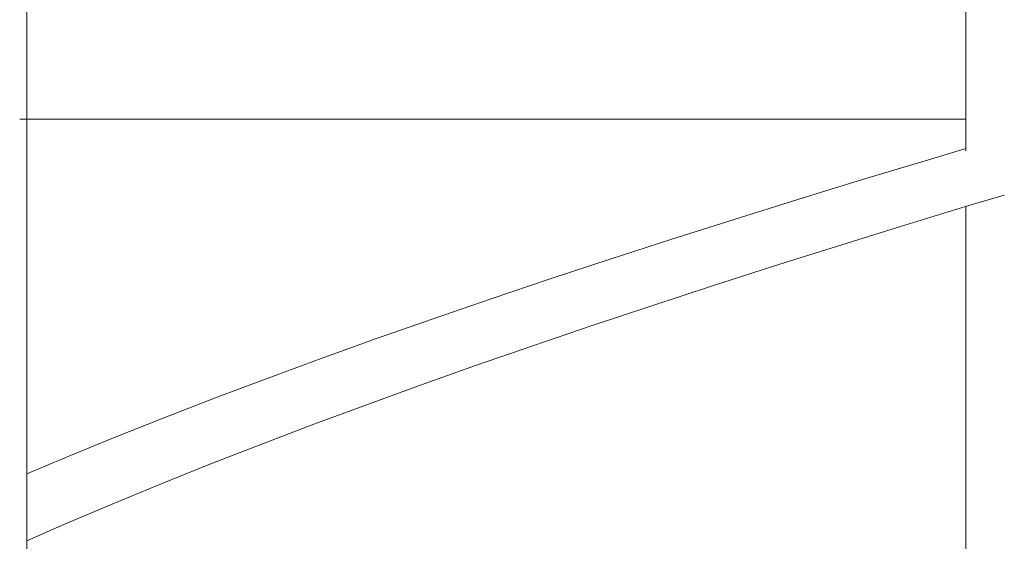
# Model space of a CAD drawing. Header units: millimetres. Extents: x 16408 to 141596, y -21057 to 26364.
# Tile 44 of 115: x 29241 to 29649, y 3662 to 3878. Entities that reach past the tile are written whole.
import ezdxf

# ---------------------------------------------------------------- set-up
doc = ezdxf.new("R2010")
doc.units = ezdxf.units.MM
doc.header["$MEASUREMENT"] = 0
doc.linetypes.add('Wipeout_Contour', pattern=[1000, 0, -1000])
doc.layers.add('0_Nr_pióra__103', color=7, linetype='Continuous', lineweight=5)
doc.layers.add('inw_schody zewnętrzne_Nr_pióra__103', color=7, linetype='Continuous', lineweight=5)

msp = doc.modelspace()

# ---------------------------------------------------------------- linework, layer by layer
at = {"layer": '0_Nr_pióra__103', "color": 7, "linetype": 'Continuous', "lineweight": 5}
for p, q in [((29244.23, 3353.4), (29244.23, 3889.34)), ((29298.82, 3684.99), (29319.3, 3693.21)), ((29278.91, 3676.76), (29298.82, 3684.99)), ((29259.57, 3668.53), (29278.91, 3676.76)), ((29244.23, 3661.8), (29259.57, 3668.53))]:
    msp.add_line(p, q, dxfattribs=at)
at = {"layer": 'inw_schody zewnętrzne_Nr_pióra__103', "color": 7, "linetype": 'Continuous', "lineweight": 5}
for p, q in [((29375.68, 3836.43), (29241.3, 3836.43)), ((29514.85, 3836.43), (29375.68, 3836.43)), ((29632.85, 3836.43), (29514.85, 3836.43))]:
    msp.add_line(p, q, dxfattribs=at)

# ---------------------------------------------------------------- wipeouts: each hides what was drawn before it
at = {"color": 254, "linetype": 'Wipeout_Contour', "lineweight": 0, "ltscale": 88530.095407}
msp.add_wipeout([(29295.89, 3704.4), (29259.95, 3696.17), (29276.06, 3696.17)], dxfattribs=at)

# ---------------------------------------------------------------- next in the draw order: wipeouts: each hides what was drawn before it
at = {"color": 254, "linetype": 'Wipeout_Contour', "lineweight": 0, "ltscale": 88535.10039}
msp.add_wipeout([(29280.05, 3704.4), (29259.95, 3696.17), (29295.89, 3704.4)], dxfattribs=at)

# ---------------------------------------------------------------- next in the draw order: linework, layer by layer
at = {"layer": '0_Nr_pióra__103', "color": 7, "linetype": 'Continuous', "lineweight": 5}
msp.add_line((29244.23, 3689.54), (29259.95, 3696.17), dxfattribs=at)

# ---------------------------------------------------------------- next in the draw order: wipeouts: each hides what was drawn before it
at = {"color": 254, "linetype": 'Wipeout_Contour', "lineweight": 0, "ltscale": 88593.048522}
msp.add_wipeout([(29280.05, 3704.4), (29295.89, 3704.4), (29316.29, 3712.63)], dxfattribs=at)

# ---------------------------------------------------------------- next in the draw order: wipeouts: each hides what was drawn before it
at = {"color": 254, "linetype": 'Wipeout_Contour', "lineweight": 0, "ltscale": 88598.868695}
msp.add_wipeout([(29280.05, 3704.4), (29316.29, 3712.63), (29300.72, 3712.63)], dxfattribs=at)

# ---------------------------------------------------------------- next in the draw order: linework, layer by layer
at = {"layer": '0_Nr_pióra__103', "color": 7, "linetype": 'Continuous', "lineweight": 5}
msp.add_line((29259.95, 3696.17), (29280.05, 3704.4), dxfattribs=at)

# ---------------------------------------------------------------- next in the draw order: wipeouts: each hides what was drawn before it
at = {"color": 254, "linetype": 'Wipeout_Contour', "lineweight": 0, "ltscale": 88657.704298}
msp.add_wipeout([(29300.72, 3712.63), (29316.29, 3712.63), (29337.25, 3720.85)], dxfattribs=at)

# ---------------------------------------------------------------- next in the draw order: wipeouts: each hides what was drawn before it
at = {"color": 254, "linetype": 'Wipeout_Contour', "lineweight": 0, "ltscale": 88664.337675}
msp.add_wipeout([(29300.72, 3712.63), (29337.25, 3720.85), (29321.96, 3720.85)], dxfattribs=at)

# ---------------------------------------------------------------- next in the draw order: linework, layer by layer
at = {"layer": '0_Nr_pióra__103', "color": 7, "linetype": 'Continuous', "lineweight": 5}
msp.add_line((29280.05, 3704.4), (29300.72, 3712.63), dxfattribs=at)

# ---------------------------------------------------------------- next in the draw order: wipeouts: each hides what was drawn before it
at = {"color": 254, "linetype": 'Wipeout_Contour', "lineweight": 0, "ltscale": 88695.249064}
msp.add_wipeout([(29316.29, 3712.63), (29340.35, 3701.44), (29337.25, 3720.85)], dxfattribs=at)

# ---------------------------------------------------------------- next in the draw order: wipeouts: each hides what was drawn before it
at = {"color": 254, "linetype": 'Wipeout_Contour', "lineweight": 0, "ltscale": 88724.033255}
msp.add_wipeout([(29321.96, 3720.85), (29337.25, 3720.85), (29358.77, 3729.08)], dxfattribs=at)

# ---------------------------------------------------------------- next in the draw order: wipeouts: each hides what was drawn before it
at = {"color": 254, "linetype": 'Wipeout_Contour', "lineweight": 0, "ltscale": 88731.477425}
msp.add_wipeout([(29321.96, 3720.85), (29358.77, 3729.08), (29343.76, 3729.08)], dxfattribs=at)

# ---------------------------------------------------------------- next in the draw order: linework, layer by layer
at = {"layer": '0_Nr_pióra__103', "color": 7, "linetype": 'Continuous', "lineweight": 5}
msp.add_line((29300.72, 3712.63), (29321.96, 3720.85), dxfattribs=at)

# ---------------------------------------------------------------- next in the draw order: wipeouts: each hides what was drawn before it
at = {"color": 254, "linetype": 'Wipeout_Contour', "lineweight": 0, "ltscale": 88740.893325}
msp.add_wipeout([(29337.25, 3720.85), (29340.35, 3701.44), (29361.94, 3709.66)], dxfattribs=at)

# ---------------------------------------------------------------- next in the draw order: linework, layer by layer
at = {"layer": '0_Nr_pióra__103', "color": 7, "linetype": 'Continuous', "lineweight": 5}
msp.add_line((29319.3, 3693.21), (29340.35, 3701.44), dxfattribs=at)

# ---------------------------------------------------------------- next in the draw order: wipeouts: each hides what was drawn before it
at = {"color": 254, "linetype": 'Wipeout_Contour', "lineweight": 0, "ltscale": 88761.915256}
msp.add_wipeout([(29337.25, 3720.85), (29361.94, 3709.66), (29358.77, 3729.08)], dxfattribs=at)

# ---------------------------------------------------------------- next in the draw order: wipeouts: each hides what was drawn before it
at = {"color": 254, "linetype": 'Wipeout_Contour', "lineweight": 0, "ltscale": 88792.005121}
msp.add_wipeout([(29343.76, 3729.08), (29358.77, 3729.08), (29380.82, 3737.3)], dxfattribs=at)

# ---------------------------------------------------------------- next in the draw order: wipeouts: each hides what was drawn before it
at = {"color": 254, "linetype": 'Wipeout_Contour', "lineweight": 0, "ltscale": 88800.257249}
msp.add_wipeout([(29343.76, 3729.08), (29380.82, 3737.3), (29366.11, 3737.3)], dxfattribs=at)

# ---------------------------------------------------------------- next in the draw order: linework, layer by layer
at = {"layer": '0_Nr_pióra__103', "color": 7, "linetype": 'Continuous', "lineweight": 5}
msp.add_line((29321.96, 3720.85), (29343.76, 3729.08), dxfattribs=at)

# ---------------------------------------------------------------- next in the draw order: wipeouts: each hides what was drawn before it
at = {"color": 254, "linetype": 'Wipeout_Contour', "lineweight": 0, "ltscale": 88808.720432}
msp.add_wipeout([(29358.77, 3729.08), (29361.94, 3709.66), (29384.08, 3717.89)], dxfattribs=at)

# ---------------------------------------------------------------- next in the draw order: linework, layer by layer
at = {"layer": '0_Nr_pióra__103', "color": 7, "linetype": 'Continuous', "lineweight": 5}
msp.add_line((29340.35, 3701.44), (29361.94, 3709.66), dxfattribs=at)

# ---------------------------------------------------------------- next in the draw order: wipeouts: each hides what was drawn before it
at = {"color": 254, "linetype": 'Wipeout_Contour', "lineweight": 0, "ltscale": 88830.205609}
msp.add_wipeout([(29358.77, 3729.08), (29384.08, 3717.89), (29380.82, 3737.3)], dxfattribs=at)

# ---------------------------------------------------------------- next in the draw order: wipeouts: each hides what was drawn before it
at = {"color": 254, "linetype": 'Wipeout_Contour', "lineweight": 0, "ltscale": 88861.588847}
msp.add_wipeout([(29366.11, 3737.3), (29380.82, 3737.3), (29403.41, 3745.53)], dxfattribs=at)

# ---------------------------------------------------------------- next in the draw order: wipeouts: each hides what was drawn before it
at = {"color": 254, "linetype": 'Wipeout_Contour', "lineweight": 0, "ltscale": 88870.645678}
msp.add_wipeout([(29366.11, 3737.3), (29403.41, 3745.53), (29389, 3745.53)], dxfattribs=at)

# ---------------------------------------------------------------- next in the draw order: linework, layer by layer
at = {"layer": '0_Nr_pióra__103', "color": 7, "linetype": 'Continuous', "lineweight": 5}
msp.add_line((29343.76, 3729.08), (29366.11, 3737.3), dxfattribs=at)

# ---------------------------------------------------------------- next in the draw order: wipeouts: each hides what was drawn before it
at = {"color": 254, "linetype": 'Wipeout_Contour', "lineweight": 0, "ltscale": 88878.149502}
msp.add_wipeout([(29380.82, 3737.3), (29384.08, 3717.89), (29406.74, 3726.12)], dxfattribs=at)

# ---------------------------------------------------------------- next in the draw order: linework, layer by layer
at = {"layer": '0_Nr_pióra__103', "color": 7, "linetype": 'Continuous', "lineweight": 5}
msp.add_line((29361.94, 3709.66), (29384.08, 3717.89), dxfattribs=at)

# ---------------------------------------------------------------- next in the draw order: wipeouts: each hides what was drawn before it
at = {"color": 254, "linetype": 'Wipeout_Contour', "lineweight": 0, "ltscale": 88900.088903}
msp.add_wipeout([(29380.82, 3737.3), (29406.74, 3726.12), (29403.41, 3745.53)], dxfattribs=at)

# ---------------------------------------------------------------- next in the draw order: wipeouts: each hides what was drawn before it
at = {"color": 254, "linetype": 'Wipeout_Contour', "lineweight": 0, "ltscale": 88932.752626}
msp.add_wipeout([(29389, 3745.53), (29403.41, 3745.53), (29426.52, 3753.76)], dxfattribs=at)

# ---------------------------------------------------------------- next in the draw order: wipeouts: each hides what was drawn before it
at = {"color": 254, "linetype": 'Wipeout_Contour', "lineweight": 0, "ltscale": 88942.610481}
msp.add_wipeout([(29389, 3745.53), (29426.52, 3753.76), (29412.41, 3753.76)], dxfattribs=at)

# ---------------------------------------------------------------- next in the draw order: linework, layer by layer
at = {"layer": '0_Nr_pióra__103', "color": 7, "linetype": 'Continuous', "lineweight": 5}
msp.add_line((29366.11, 3737.3), (29389, 3745.53), dxfattribs=at)

# ---------------------------------------------------------------- next in the draw order: wipeouts: each hides what was drawn before it
at = {"color": 254, "linetype": 'Wipeout_Contour', "lineweight": 0, "ltscale": 88949.148773}
msp.add_wipeout([(29429.93, 3734.34), (29403.41, 3745.53), (29406.74, 3726.12)], dxfattribs=at)

# ---------------------------------------------------------------- next in the draw order: linework, layer by layer
at = {"layer": '0_Nr_pióra__103', "color": 7, "linetype": 'Continuous', "lineweight": 5}
msp.add_line((29384.08, 3717.89), (29406.74, 3726.12), dxfattribs=at)

# ---------------------------------------------------------------- next in the draw order: wipeouts: each hides what was drawn before it
at = {"color": 254, "linetype": 'Wipeout_Contour', "lineweight": 0, "ltscale": 88971.533149}
msp.add_wipeout([(29426.52, 3753.76), (29403.41, 3745.53), (29429.93, 3734.34)], dxfattribs=at)

# ---------------------------------------------------------------- next in the draw order: wipeouts: each hides what was drawn before it
at = {"color": 254, "linetype": 'Wipeout_Contour', "lineweight": 0, "ltscale": 89005.463856}
msp.add_wipeout([(29412.41, 3753.76), (29426.52, 3753.76), (29450.14, 3761.98)], dxfattribs=at)

# ---------------------------------------------------------------- next in the draw order: wipeouts: each hides what was drawn before it
at = {"color": 254, "linetype": 'Wipeout_Contour', "lineweight": 0, "ltscale": 89016.118661}
msp.add_wipeout([(29436.34, 3761.98), (29412.41, 3753.76), (29450.14, 3761.98)], dxfattribs=at)

# ---------------------------------------------------------------- next in the draw order: linework, layer by layer
at = {"layer": '0_Nr_pióra__103', "color": 7, "linetype": 'Continuous', "lineweight": 5}
msp.add_line((29389, 3745.53), (29412.41, 3753.76), dxfattribs=at)

# ---------------------------------------------------------------- next in the draw order: wipeouts: each hides what was drawn before it
at = {"color": 254, "linetype": 'Wipeout_Contour', "lineweight": 0, "ltscale": 89021.685737}
msp.add_wipeout([(29453.62, 3742.57), (29426.52, 3753.76), (29429.93, 3734.34)], dxfattribs=at)

# ---------------------------------------------------------------- next in the draw order: linework, layer by layer
at = {"layer": '0_Nr_pióra__103', "color": 7, "linetype": 'Continuous', "lineweight": 5}
msp.add_line((29406.74, 3726.12), (29429.93, 3734.34), dxfattribs=at)

# ---------------------------------------------------------------- next in the draw order: wipeouts: each hides what was drawn before it
at = {"color": 254, "linetype": 'Wipeout_Contour', "lineweight": 0, "ltscale": 89044.505669}
msp.add_wipeout([(29450.14, 3761.98), (29426.52, 3753.76), (29453.62, 3742.57)], dxfattribs=at)

# ---------------------------------------------------------------- next in the draw order: wipeouts: each hides what was drawn before it
at = {"color": 254, "linetype": 'Wipeout_Contour', "lineweight": 0, "ltscale": 89079.689294}
msp.add_wipeout([(29436.34, 3761.98), (29450.14, 3761.98), (29474.25, 3770.21)], dxfattribs=at)

# ---------------------------------------------------------------- next in the draw order: wipeouts: each hides what was drawn before it
at = {"color": 254, "linetype": 'Wipeout_Contour', "lineweight": 0, "ltscale": 89091.136556}
msp.add_wipeout([(29436.34, 3761.98), (29474.25, 3770.21), (29460.78, 3770.21)], dxfattribs=at)

# ---------------------------------------------------------------- next in the draw order: linework, layer by layer
at = {"layer": '0_Nr_pióra__103', "color": 7, "linetype": 'Continuous', "lineweight": 5}
msp.add_line((29412.41, 3753.76), (29436.34, 3761.98), dxfattribs=at)

# ---------------------------------------------------------------- next in the draw order: wipeouts: each hides what was drawn before it
at = {"color": 254, "linetype": 'Wipeout_Contour', "lineweight": 0, "ltscale": 89095.727158}
msp.add_wipeout([(29450.14, 3761.98), (29453.62, 3742.57), (29477.81, 3750.79)], dxfattribs=at)

# ---------------------------------------------------------------- next in the draw order: linework, layer by layer
at = {"layer": '0_Nr_pióra__103', "color": 7, "linetype": 'Continuous', "lineweight": 5}
msp.add_line((29429.93, 3734.34), (29453.62, 3742.57), dxfattribs=at)

# ---------------------------------------------------------------- next in the draw order: wipeouts: each hides what was drawn before it
at = {"color": 254, "linetype": 'Wipeout_Contour', "lineweight": 0, "ltscale": 89118.972988}
msp.add_wipeout([(29450.14, 3761.98), (29477.81, 3750.79), (29474.25, 3770.21)], dxfattribs=at)

# ---------------------------------------------------------------- next in the draw order: wipeouts: each hides what was drawn before it
at = {"color": 254, "linetype": 'Wipeout_Contour', "lineweight": 0, "ltscale": 89155.394893}
msp.add_wipeout([(29460.78, 3770.21), (29474.25, 3770.21), (29498.86, 3778.44)], dxfattribs=at)

# ---------------------------------------------------------------- next in the draw order: wipeouts: each hides what was drawn before it
at = {"color": 254, "linetype": 'Wipeout_Contour', "lineweight": 0, "ltscale": 89167.629702}
msp.add_wipeout([(29460.78, 3770.21), (29498.86, 3778.44), (29485.71, 3778.44)], dxfattribs=at)

# ---------------------------------------------------------------- next in the draw order: linework, layer by layer
at = {"layer": '0_Nr_pióra__103', "color": 7, "linetype": 'Continuous', "lineweight": 5}
msp.add_line((29436.34, 3761.98), (29460.78, 3770.21), dxfattribs=at)

# ---------------------------------------------------------------- next in the draw order: wipeouts: each hides what was drawn before it
at = {"color": 254, "linetype": 'Wipeout_Contour', "lineweight": 0, "ltscale": 89171.23909}
msp.add_wipeout([(29474.25, 3770.21), (29477.81, 3750.79), (29502.48, 3759.02)], dxfattribs=at)

# ---------------------------------------------------------------- next in the draw order: linework, layer by layer
at = {"layer": '0_Nr_pióra__103', "color": 7, "linetype": 'Continuous', "lineweight": 5}
msp.add_line((29453.62, 3742.57), (29477.81, 3750.79), dxfattribs=at)

# ---------------------------------------------------------------- next in the draw order: wipeouts: each hides what was drawn before it
at = {"color": 254, "linetype": 'Wipeout_Contour', "lineweight": 0, "ltscale": 89194.900971}
msp.add_wipeout([(29474.25, 3770.21), (29502.48, 3759.02), (29498.86, 3778.44)], dxfattribs=at)

# ---------------------------------------------------------------- next in the draw order: wipeouts: each hides what was drawn before it
at = {"color": 254, "linetype": 'Wipeout_Contour', "lineweight": 0, "ltscale": 89232.545945}
msp.add_wipeout([(29485.71, 3778.44), (29498.86, 3778.44), (29523.94, 3786.66)], dxfattribs=at)

# ---------------------------------------------------------------- next in the draw order: wipeouts: each hides what was drawn before it
at = {"color": 254, "linetype": 'Wipeout_Contour', "lineweight": 0, "ltscale": 89245.562992}
msp.add_wipeout([(29485.71, 3778.44), (29523.94, 3786.66), (29511.12, 3786.66)], dxfattribs=at)

# ---------------------------------------------------------------- next in the draw order: linework, layer by layer
at = {"layer": '0_Nr_pióra__103', "color": 7, "linetype": 'Continuous', "lineweight": 5}
msp.add_line((29460.78, 3770.21), (29485.71, 3778.44), dxfattribs=at)

# ---------------------------------------------------------------- next in the draw order: wipeouts: each hides what was drawn before it
at = {"color": 254, "linetype": 'Wipeout_Contour', "lineweight": 0, "ltscale": 89248.186889}
msp.add_wipeout([(29498.86, 3778.44), (29502.48, 3759.02), (29527.63, 3767.25)], dxfattribs=at)

# ---------------------------------------------------------------- next in the draw order: linework, layer by layer
at = {"layer": '0_Nr_pióra__103', "color": 7, "linetype": 'Continuous', "lineweight": 5}
msp.add_line((29477.81, 3750.79), (29502.48, 3759.02), dxfattribs=at)

# ---------------------------------------------------------------- next in the draw order: wipeouts: each hides what was drawn before it
at = {"color": 254, "linetype": 'Wipeout_Contour', "lineweight": 0, "ltscale": 89272.25478}
msp.add_wipeout([(29498.86, 3778.44), (29527.63, 3767.25), (29523.94, 3786.66)], dxfattribs=at)

# ---------------------------------------------------------------- next in the draw order: wipeouts: each hides what was drawn before it
at = {"color": 254, "linetype": 'Wipeout_Contour', "lineweight": 0, "ltscale": 89311.107048}
msp.add_wipeout([(29511.12, 3786.66), (29523.94, 3786.66), (29549.48, 3794.89)], dxfattribs=at)

# ---------------------------------------------------------------- next in the draw order: wipeouts: each hides what was drawn before it
at = {"color": 254, "linetype": 'Wipeout_Contour', "lineweight": 0, "ltscale": 89324.900625}
msp.add_wipeout([(29537, 3794.89), (29511.12, 3786.66), (29549.48, 3794.89)], dxfattribs=at)

# ---------------------------------------------------------------- next in the draw order: linework, layer by layer
at = {"layer": '0_Nr_pióra__103', "color": 7, "linetype": 'Continuous', "lineweight": 5}
msp.add_line((29485.71, 3778.44), (29511.12, 3786.66), dxfattribs=at)

# ---------------------------------------------------------------- next in the draw order: wipeouts: each hides what was drawn before it
at = {"color": 254, "linetype": 'Wipeout_Contour', "lineweight": 0, "ltscale": 89326.535233}
msp.add_wipeout([(29523.94, 3786.66), (29527.63, 3767.25), (29553.23, 3775.47)], dxfattribs=at)

# ---------------------------------------------------------------- next in the draw order: linework, layer by layer
at = {"layer": '0_Nr_pióra__103', "color": 7, "linetype": 'Continuous', "lineweight": 5}
msp.add_line((29502.48, 3759.02), (29527.63, 3767.25), dxfattribs=at)

# ---------------------------------------------------------------- next in the draw order: wipeouts: each hides what was drawn before it
at = {"color": 254, "linetype": 'Wipeout_Contour', "lineweight": 0, "ltscale": 89350.998904}
msp.add_wipeout([(29523.94, 3786.66), (29553.23, 3775.47), (29549.48, 3794.89)], dxfattribs=at)

# ---------------------------------------------------------------- next in the draw order: wipeouts: each hides what was drawn before it
at = {"color": 254, "linetype": 'Wipeout_Contour', "lineweight": 0, "ltscale": 89391.042137}
msp.add_wipeout([(29575.47, 3803.11), (29537, 3794.89), (29549.48, 3794.89)], dxfattribs=at)

# ---------------------------------------------------------------- next in the draw order: wipeouts: each hides what was drawn before it
at = {"color": 254, "linetype": 'Wipeout_Contour', "lineweight": 0, "ltscale": 89405.606133}
msp.add_wipeout([(29537, 3794.89), (29575.47, 3803.11), (29563.34, 3803.11)], dxfattribs=at)

# ---------------------------------------------------------------- next in the draw order: linework, layer by layer
at = {"layer": '0_Nr_pióra__103', "color": 7, "linetype": 'Continuous', "lineweight": 5}
msp.add_line((29511.12, 3786.66), (29537, 3794.89), dxfattribs=at)

# ---------------------------------------------------------------- next in the draw order: wipeouts: each hides what was drawn before it
at = {"color": 254, "linetype": 'Wipeout_Contour', "lineweight": 0, "ltscale": 89406.248134}
msp.add_wipeout([(29579.29, 3783.7), (29549.48, 3794.89), (29553.23, 3775.47)], dxfattribs=at)

# ---------------------------------------------------------------- next in the draw order: linework, layer by layer
at = {"layer": '0_Nr_pióra__103', "color": 7, "linetype": 'Continuous', "lineweight": 5}
msp.add_line((29527.63, 3767.25), (29553.23, 3775.47), dxfattribs=at)

# ---------------------------------------------------------------- next in the draw order: wipeouts: each hides what was drawn before it
at = {"color": 254, "linetype": 'Wipeout_Contour', "lineweight": 0, "ltscale": 89431.097171}
msp.add_wipeout([(29575.47, 3803.11), (29549.48, 3794.89), (29579.29, 3783.7)], dxfattribs=at)

# ---------------------------------------------------------------- next in the draw order: wipeouts: each hides what was drawn before it
at = {"color": 254, "linetype": 'Wipeout_Contour', "lineweight": 0, "ltscale": 89472.314491}
msp.add_wipeout([(29563.34, 3803.11), (29575.47, 3803.11), (29601.9, 3811.34)], dxfattribs=at)

# ---------------------------------------------------------------- next in the draw order: wipeouts: each hides what was drawn before it
at = {"color": 254, "linetype": 'Wipeout_Contour', "lineweight": 0, "ltscale": 89487.642391}
msp.add_wipeout([(29590.12, 3811.34), (29563.34, 3803.11), (29601.9, 3811.34)], dxfattribs=at)

# ---------------------------------------------------------------- next in the draw order: linework, layer by layer
at = {"layer": '0_Nr_pióra__103', "color": 7, "linetype": 'Continuous', "lineweight": 5}
msp.add_line((29537, 3794.89), (29563.34, 3803.11), dxfattribs=at)

# ---------------------------------------------------------------- next in the draw order: wipeouts: each hides what was drawn before it
at = {"color": 254, "linetype": 'Wipeout_Contour', "lineweight": 0, "ltscale": 89487.28895}
msp.add_wipeout([(29605.78, 3791.93), (29575.47, 3803.11), (29579.29, 3783.7)], dxfattribs=at)

# ---------------------------------------------------------------- next in the draw order: linework, layer by layer
at = {"layer": '0_Nr_pióra__103', "color": 7, "linetype": 'Continuous', "lineweight": 5}
msp.add_line((29553.23, 3775.47), (29579.29, 3783.7), dxfattribs=at)

# ---------------------------------------------------------------- next in the draw order: wipeouts: each hides what was drawn before it
at = {"color": 254, "linetype": 'Wipeout_Contour', "lineweight": 0, "ltscale": 89512.512747}
msp.add_wipeout([(29601.9, 3811.34), (29575.47, 3803.11), (29605.78, 3791.93)], dxfattribs=at)

# ---------------------------------------------------------------- next in the draw order: wipeouts: each hides what was drawn before it
at = {"color": 254, "linetype": 'Wipeout_Contour', "lineweight": 0, "ltscale": 89554.886762}
msp.add_wipeout([(29590.12, 3811.34), (29601.9, 3811.34), (29628.76, 3819.57)], dxfattribs=at)

# ---------------------------------------------------------------- next in the draw order: wipeouts: each hides what was drawn before it
at = {"color": 254, "linetype": 'Wipeout_Contour', "lineweight": 0, "ltscale": 89570.9717}
msp.add_wipeout([(29590.12, 3811.34), (29628.76, 3819.57), (29617.33, 3819.57)], dxfattribs=at)

# ---------------------------------------------------------------- next in the draw order: linework, layer by layer
at = {"layer": '0_Nr_pióra__103', "color": 7, "linetype": 'Continuous', "lineweight": 5}
msp.add_line((29563.34, 3803.11), (29590.12, 3811.34), dxfattribs=at)

# ---------------------------------------------------------------- next in the draw order: wipeouts: each hides what was drawn before it
at = {"color": 254, "linetype": 'Wipeout_Contour', "lineweight": 0, "ltscale": 89569.620456}
msp.add_wipeout([(29601.9, 3811.34), (29605.78, 3791.93), (29632.7, 3800.15)], dxfattribs=at)

# ---------------------------------------------------------------- next in the draw order: linework, layer by layer
at = {"layer": '0_Nr_pióra__103', "color": 7, "linetype": 'Continuous', "lineweight": 5}
msp.add_line((29579.29, 3783.7), (29605.78, 3791.93), dxfattribs=at)

# ---------------------------------------------------------------- next in the draw order: wipeouts: each hides what was drawn before it
at = {"color": 254, "linetype": 'Wipeout_Contour', "lineweight": 0, "ltscale": 89595.208266}
msp.add_wipeout([(29601.9, 3811.34), (29632.7, 3800.15), (29628.76, 3819.57)], dxfattribs=at)

# ---------------------------------------------------------------- next in the draw order: wipeouts: each hides what was drawn before it
at = {"color": 254, "linetype": 'Wipeout_Contour', "lineweight": 0, "ltscale": 119515.667889}
msp.add_wipeout([(29639.04, 3824.17), (29617.33, 3819.57), (29628.76, 3819.57), (29648.69, 3825.57)], dxfattribs=at)

# ---------------------------------------------------------------- next in the draw order: wipeouts: each hides what was drawn before it
at = {"color": 254, "linetype": 'Wipeout_Contour', "lineweight": 0, "ltscale": 119504.075374}
msp.add_wipeout([(29617.33, 3819.57), (29639.04, 3824.17), (29632.85, 3823.27), (29632.85, 3824.19)], dxfattribs=at)

# ---------------------------------------------------------------- next in the draw order: linework, layer by layer
at = {"layer": '0_Nr_pióra__103', "color": 7, "linetype": 'Continuous', "lineweight": 5}
msp.add_line((29590.12, 3811.34), (29617.33, 3819.57), dxfattribs=at)

# ---------------------------------------------------------------- next in the draw order: wipeouts: each hides what was drawn before it
at = {"color": 254, "linetype": 'Wipeout_Contour', "lineweight": 0, "ltscale": 119533.780408}
msp.add_wipeout([(29628.76, 3819.57), (29632.7, 3800.15), (29648.69, 3804.96), (29648.72, 3812.43)], dxfattribs=at)

# ---------------------------------------------------------------- next in the draw order: linework, layer by layer
at = {"layer": '0_Nr_pióra__103', "color": 7, "linetype": 'Continuous', "lineweight": 5}
for p, q in [((29632.7, 3800.15), (29648.69, 3804.96)), ((29605.78, 3791.93), (29632.7, 3800.15)), ((29632.85, 3633.27), (29632.85, 3800.2))]:
    msp.add_line(p, q, dxfattribs=at)

# ---------------------------------------------------------------- next in the draw order: wipeouts: each hides what was drawn before it
at = {"color": 254, "linetype": 'Wipeout_Contour', "lineweight": 0, "ltscale": 89660.756685}
msp.add_wipeout([(29628.76, 3819.57), (29648.72, 3812.43), (29648.69, 3825.57)], dxfattribs=at)

# ---------------------------------------------------------------- next in the draw order: linework, layer by layer
at = {"layer": '0_Nr_pióra__103', "color": 7, "linetype": 'Continuous', "lineweight": 5}
for p, q in [((29632.85, 3823.27), (29632.85, 4028.7)), ((29617.33, 3819.57), (29632.85, 3824.19))]:
    msp.add_line(p, q, dxfattribs=at)

# ---------------------------------------------------------------- next in the draw order: wipeouts: each hides what was drawn before it
at = {"color": 254, "linetype": 'Wipeout_Contour', "lineweight": 0, "ltscale": 89682.0601}
msp.add_wipeout([(29648.76, 3825.58), (29648.69, 3825.57), (29648.72, 3812.43)], dxfattribs=at)

doc.saveas('drawing.dxf')
